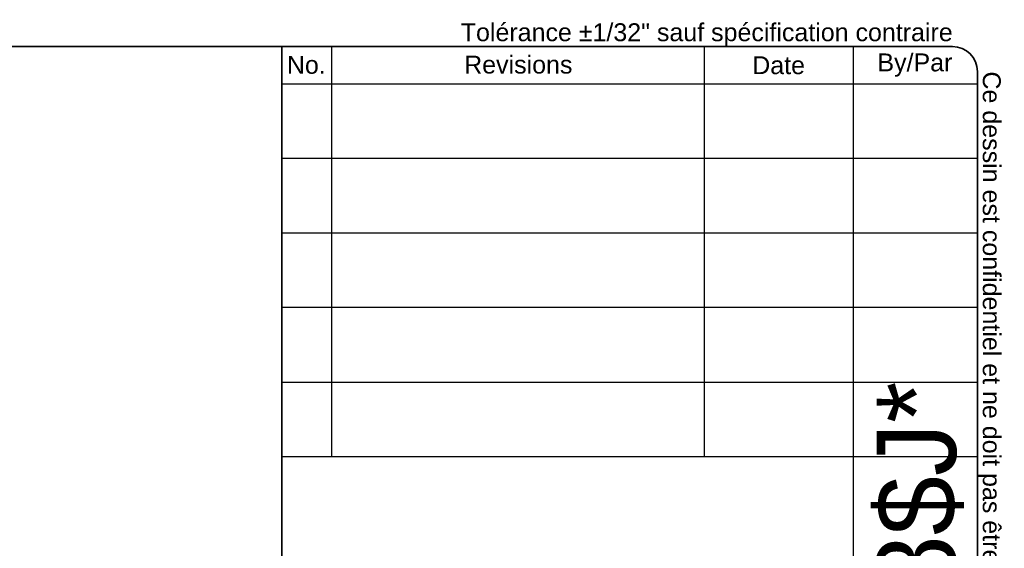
# Model space of a CAD drawing. Header units: inches. Extents: x 0 to 187, y -11 to 121.
# Tile 9 of 9: x 131 to 187, y 91 to 121. Entities that reach past the tile are written whole.
import ezdxf
from ezdxf.enums import TextEntityAlignment as Align

# ---------------------------------------------------------------- set-up
doc = ezdxf.new("R2010")
doc.units = ezdxf.units.IN
doc.header["$LTSCALE"] = 11.188006
doc.header["$MEASUREMENT"] = 0
doc.layers.get('0').update_dxf_attribs({"lineweight": 25})
doc.layers.add('Sketch Geometry(ANSI)', color=7, linetype='Continuous', lineweight=25)
doc.layers.add('Symbols(ANSI)', color=7, linetype='Continuous', lineweight=25)
doc.styles.add('Current-ANSI', font='arial.ttf')
doc.styles.add('Text Style44', font='arialbd.ttf')
doc.styles.add('Text Style83', font='FRE3OF9X.TTF')

# ---------------------------------------------------------------- blocks, each defined once
blk = doc.blocks.new('Title Blocks EXM - ANSI B')
at = {"layer": 'Sketch Geometry(ANSI)'}
for p, q in [((13.25, 10.687), (16.625, 10.687)), ((13.5, 10.687), (13.5, 8.625)), ((15.375, 10.687), (15.375, 8.625)), ((16.125, 10.687), (16.125, 3.5)), ((16.75, 10.562), (16.75, 0.375)), ((13.25, 10.5), (16.75, 10.5)), ((13.25, 10.125), (16.75, 10.125)), ((13.25, 9.75), (16.75, 9.75)), ((16.75, 9.375), (13.25, 9.375)), ((13.25, 9), (16.75, 9)), ((16.75, 9), (16.75, 8.625)), ((13.25, 8.625), (16.75, 8.625))]:
    blk.add_line(p, q, dxfattribs=at)
at = {"layer": 'Sketch Geometry(ANSI)', "linetype": 'Continuous', "lineweight": 35}
for q in [(13.25, 10.687), (13.25, 3.5)]:
    blk.add_line((13.25, 8.625), q, dxfattribs=at)
at = {"layer": 'Sketch Geometry(ANSI)'}
blk.add_arc((16.625, 10.562), 0.125, 0, 90, dxfattribs=at)
at = {"layer": 'Symbols(ANSI)', "color": 7, "char_height": 0.09, "attachment_point": 5, "style": 'Current-ANSI'}
for s, insert, width in [('Revisions', (14.4395, 10.5958), 1.873306), ('By/Par', (16.4354, 10.5938), 0.622018), ('No.', (13.3727, 10.5947), 0.250391), ('Date', (15.7494, 10.5928), 0.751347)]:
    blk.add_mtext(s, dxfattribs=dict(at, insert=insert, width=width))
at = {"layer": 'Symbols(ANSI)', "color": 7, "style": 'Current-ANSI'}
for tag, p in [('REV1', (13.3753, 10.3127)), ('REV1BY', (16.4371, 10.3133)), ('REV1DATE', (15.7496, 10.31)), ('REV2', (13.3734, 9.9377)), ('REV2DATE', (15.7475, 9.9406)), ('REV2BY', (16.4372, 9.9385)), ('REV3', (13.3741, 9.563)), ('REV3DATE', (15.7516, 9.563)), ('REV3BY', (16.4372, 9.5635)), ('REV4', (13.3766, 9.1879)), ('REV4DATE', (15.7516, 9.1879)), ('REV4BY', (16.4411, 9.1885)), ('REV5', (13.3734, 8.8129)), ('REV5DATE', (15.7516, 8.8129)), ('REV5BY', (16.4379, 8.8113)), ('MFG_APPROVED_DATE', (16.3934, 2.3745)), ('DETAIL_REV', (16.2494, 0.9257))]:
    blk.add_attdef(tag, text='', height=0.09, dxfattribs=at).set_placement(p, align=Align.MIDDLE_CENTER)
for tag, p in [('REV1DESC', (13.5255, 10.3098)), ('REV2DESC', (13.5253, 9.9374)), ('REV3DESC', (13.528, 9.5635)), ('REV4DESC', (13.533, 9.1903)), ('REV5DESC', (13.5322, 8.8113)), ('COMPANY', (14.1202, 2.375))]:
    blk.add_attdef(tag, text='', height=0.09, dxfattribs=at).set_placement(p, align=Align.MIDDLE_LEFT)
at = {"layer": 'Symbols(ANSI)', "color": 7, "style": 'Text Style83'}
blk.add_attdef('BARCODE_001', (16.6422, 4.2438), '', height=0.4, rotation=90, dxfattribs=at)
at = {"layer": 'Symbols(ANSI)', "color": 7}
for tag, p, height, style in [('IDW_DATE_001', (16.102, 2.093), 0.09, 'Current-ANSI'), ('MATERIEL_001', (13.9591, 1.7815), 0.09, 'Current-ANSI'), ('COLOR_001', (14.2747, 1.4037), 0.09, 'Current-ANSI'), ('FINISH_001', (16.106, 1.3941), 0.09, 'Current-ANSI'), ('IDW_DESC_001', (13.6212, 0.8851), 0.09, 'Current-ANSI'), ('Sheet_Number_001', (16.3428, 0.5799), 0.09, 'Current-ANSI'), ('IDW_REV_001', (15.9474, 0.3552), 0.14, 'Text Style44'), ('IDW_NAME_001', (13.9313, 0.3043), 0.14, 'Text Style44'), ('Number_of_sheets_001', (16.5505, 0.3309), 0.09, 'Current-ANSI')]:
    blk.add_attdef(tag, p, '', height=height, dxfattribs=dict(at, style=style))
blk = doc.blocks.new('Borders 2_EXM - B (Inch)')
at = {"layer": 'Sketch Geometry(ANSI)', "linetype": 'Continuous', "lineweight": 35}
for p, q in [((16.4375, 10.6915), (0.5625, 10.6915)), ((16.5625, 0.3795), (16.5625, 10.5665))]:
    blk.add_line(p, q, dxfattribs=at)
blk.add_arc((16.4375, 10.5665), 0.125, 0, 90, dxfattribs=at)
at = {"layer": 'Symbols(ANSI)', "color": 7, "insert": (13.9625, 10.6915), "char_height": 0.09, "attachment_point": 7, "style": 'Current-ANSI'}
blk.add_mtext('Tolérance ±1/32" sauf spécification contraire', dxfattribs=at)
at = {"layer": 'Symbols(ANSI)', "color": 7, "insert": (16.5625, 10.5665), "char_height": 0.09, "attachment_point": 7, "rotation": 270, "style": 'Current-ANSI'}
blk.add_mtext('Ce dessin est confidentiel et ne doit pas être reproduit ou utilisé sans le consentement de EXM', dxfattribs=at)
at = {"layer": 'Symbols(ANSI)', "color": 7, "style": 'Current-ANSI'}
blk.add_attdef('FILENAME_AND_PATH_001', (6.2084, 10.718), '', height=0.09, dxfattribs=at)

msp = doc.modelspace()

# ---------------------------------------------------------------- block references
at = {"xscale": 11.18800553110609, "yscale": 11.18800553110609, "zscale": 11.18800553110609}
msp.add_blockref('Borders 2_EXM - B (Inch)', (0, 0), dxfattribs=at)
ref = msp.add_blockref('Title Blocks EXM - ANSI B', (-2.098, 0.051), dxfattribs=dict(xscale=11.18800553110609, yscale=11.18800553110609, zscale=11.18800553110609))
ref.add_attrib('BARCODE_001', '*$H1100SS4048$J*', (184.096, 47.531), dxfattribs={"layer": 'Symbols(ANSI)', "color": 7, "height": 4.4752, "rotation": 90, "style": 'Text Style83'})

doc.saveas('drawing.dxf')
